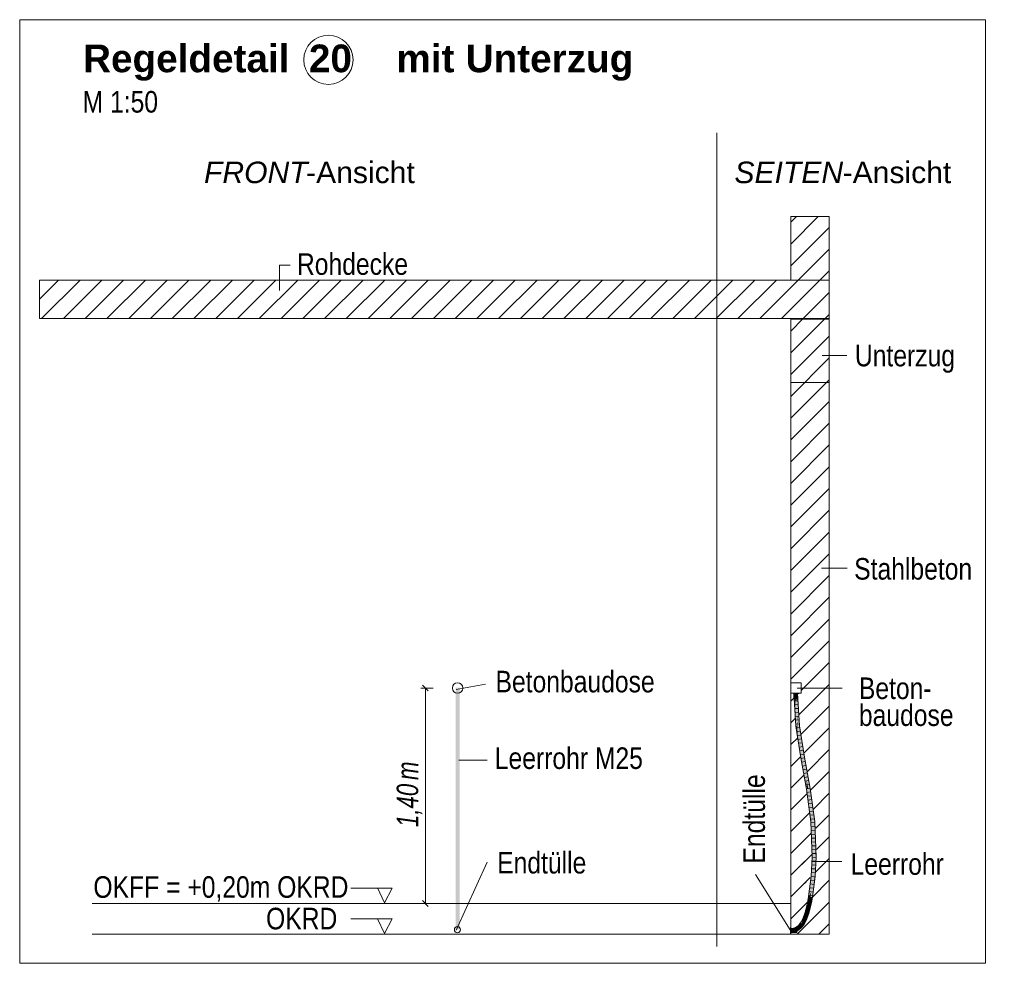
# Model space of a CAD drawing. Extents: x -720 to 300, y 62 to 1162.
# Tile 44 of 143: x 114 to 178, y 649 to 710. Entities that reach past the tile are written whole.
import ezdxf
from ezdxf.lldxf.tags import DXFTag

# ---------------------------------------------------------------- set-up
doc = ezdxf.new("R2010")
doc.units = 0
doc.layers.get('0').update_dxf_attribs({"lineweight": 13})
for name, color, linetype, lineweight, true_color in [('E_Aussparung Bemaßung-A06G942T8I', 5, 'Continuous', 9, 0x0000ff), ('E_Betonbaudose', 1, 'Continuous', 13, 0xff0000), ('E_Detail_Beschriftung', 7, 'Continuous', 13, 0x009900), ('E_Detail_Wandschraffur', 7, 'Continuous', 5, 0xc0c0c0), ('E_Leerrohr 25-A06G942U8I', 7, 'Continuous', 9, 0xff8000), ('E_Leerrohr 25-Shading', 7, 'Continuous', 9, 0xff8000), ('E_Leerrohr Beschriftung', 1, 'Continuous', 9, 0xff0000)]:
    doc.layers.add(name, color=color, linetype=linetype, lineweight=lineweight, true_color=true_color)
doc.layers.add('E_Detail_Linie_Text_Bem', color=7, linetype='Continuous', lineweight=13)
doc.styles.get("Standard").update_dxf_attribs({"font": 'ARIALN.TTF'})
tags = doc.linetypes.add('fein_strichliert', pattern=[4, 1, -2, 1]).pattern_tags.tags
tags[8:9] = [DXFTag(74, 4), DXFTag(75, 0), DXFTag(340, '0'), DXFTag(46, 0.0), DXFTag(50, 0.0), DXFTag(44, 0.0), DXFTag(45, 0.0)]
tags[6:7] = [DXFTag(74, 4), DXFTag(75, 0), DXFTag(340, '0'), DXFTag(46, 0.0), DXFTag(50, 0.0), DXFTag(44, 0.0), DXFTag(45, 0.0)]
tags[4:5] = [DXFTag(74, 4), DXFTag(75, 0), DXFTag(340, '0'), DXFTag(46, 0.0), DXFTag(50, 0.0), DXFTag(44, 0.0), DXFTag(45, 0.0)]
tags = doc.linetypes.add('fein_strichliert-A06G942X8I', pattern=[4, 1, -2, 1]).pattern_tags.tags
tags[8:9] = [DXFTag(74, 4), DXFTag(75, 0), DXFTag(340, '0'), DXFTag(46, 0.0), DXFTag(50, 0.0), DXFTag(44, 0.0), DXFTag(45, 0.0)]
tags[6:7] = [DXFTag(74, 4), DXFTag(75, 0), DXFTag(340, '0'), DXFTag(46, 0.0), DXFTag(50, 0.0), DXFTag(44, 0.0), DXFTag(45, 0.0)]
tags[4:5] = [DXFTag(74, 4), DXFTag(75, 0), DXFTag(340, '0'), DXFTag(46, 0.0), DXFTag(50, 0.0), DXFTag(44, 0.0), DXFTag(45, 0.0)]
tags = doc.linetypes.add('STRICHPUNKT2-A06G942V8I', pattern=[12.7, 6.35, -3.175, 0, -3.175]).pattern_tags.tags
tags[10:11] = [DXFTag(74, 4), DXFTag(75, 0), DXFTag(340, '0'), DXFTag(46, 0.0), DXFTag(50, 0.0), DXFTag(44, 0.0), DXFTag(45, 0.0)]
tags[8:9] = [DXFTag(74, 4), DXFTag(75, 0), DXFTag(340, '0'), DXFTag(46, 0.0), DXFTag(50, 0.0), DXFTag(44, 0.0), DXFTag(45, 0.0)]
tags[6:7] = [DXFTag(74, 4), DXFTag(75, 0), DXFTag(340, '0'), DXFTag(46, 0.0), DXFTag(50, 0.0), DXFTag(44, 0.0), DXFTag(45, 0.0)]
tags[4:5] = [DXFTag(74, 4), DXFTag(75, 0), DXFTag(340, '0'), DXFTag(46, 0.0), DXFTag(50, 0.0), DXFTag(44, 0.0), DXFTag(45, 0.0)]

# ---------------------------------------------------------------- blocks, each defined once
blk = doc.blocks.new('Shading-A06G93Y98I', base_point=(164.311, 821.664))
at = {"layer": 'E_Leerrohr 25-Shading', "color": 31, "true_color": 0xecb67f}
for points in [[(164.08, 666.618), (164.08, 666.612), (164.191, 666.618), (164.191, 666.612)], [(164.145, 666.218), (164.27, 666.218), (164.145, 666.612), (164.27, 666.612)], [(164.191, 666.612), (164.27, 666.612), (164.191, 666.618), (164.27, 666.618)], [(164.283, 666.618), (164.27, 666.618), (164.283, 666.612), (164.27, 666.612)], [(164.27, 666.612), (164.27, 666.218), (164.283, 666.612), (164.283, 666.218)], [(164.315, 666.618), (164.283, 666.618), (164.315, 666.612), (164.283, 666.612)], [(164.283, 666.218), (164.395, 666.218), (164.283, 666.612), (164.395, 666.612)], [(164.315, 666.618), (164.315, 666.612), (164.382, 666.618), (164.381, 666.612)], [(164.381, 666.612), (164.46, 666.612), (164.382, 666.618), (164.46, 666.618)], [(163.948, 651.272), (163.948, 651.383), (163.942, 651.272), (163.942, 651.383)], [(163.942, 651.239), (163.948, 651.239), (163.942, 651.272), (163.948, 651.272)], [(163.942, 651.193), (163.948, 651.193), (163.942, 651.239), (163.948, 651.239)], [(163.948, 651.161), (163.948, 651.193), (163.942, 651.161), (163.942, 651.193)], [(163.942, 651.083), (163.948, 651.082), (163.942, 651.161), (163.948, 651.161)], [(163.942, 651.003), (163.948, 651.003), (163.942, 651.083), (163.948, 651.082)], [(163.948, 651.193), (164.106, 651.318), (163.948, 651.318)], [(163.948, 651.193), (164.17, 651.202), (164.106, 651.318), (164.218, 651.206)], [(164.051, 651.195), (164.151, 651.2), (163.948, 651.193), (164.17, 651.202)], [(163.948, 651.193), (164.296, 651.193), (164.29, 651.199)], [(164.128, 651.099), (164.157, 651.176), (164.084, 651.086), (163.948, 651.193)], [(163.948, 651.193), (164.157, 651.176), (164.051, 651.189)], [(163.948, 651.193), (163.948, 651.068), (164.084, 651.086), (164.064, 651.08)], [(163.948, 651.193), (164.282, 651.18), (164.296, 651.193)], [(163.948, 651.068), (164.106, 651.068), (164.088, 651.082)], [(164.226, 651.198), (164.22, 651.204), (164.051, 651.195)], [(164.207, 651.17), (164.22, 651.182), (164.051, 651.189)], [(164.064, 651.08), (164.088, 651.082), (164.084, 651.086)], [(164.122, 651.085), (164.128, 651.099), (164.088, 651.082), (164.084, 651.086)], [(164.088, 651.082), (164.106, 651.068), (164.122, 651.085)], [(164.106, 651.318), (164.218, 651.206), (164.145, 651.318), (164.189, 651.275)], [(164.106, 651.068), (164.171, 651.068), (164.14, 651.103), (164.233, 651.131)], [(164.128, 651.099), (164.122, 651.085), (164.14, 651.103)], [(164.204, 651.167), (164.157, 651.176), (164.14, 651.103), (164.128, 651.099)], [(164.204, 651.167), (164.14, 651.103), (164.209, 651.132), (164.172, 651.112)], [(164.189, 651.275), (164.171, 651.318), (164.145, 651.318)], [(164.151, 651.2), (164.22, 651.204), (164.17, 651.202)], [(164.204, 651.167), (164.207, 651.17), (164.157, 651.176)], [(164.17, 651.202), (164.22, 651.204), (164.218, 651.206)], [(164.277, 651.212), (164.342, 651.318), (164.171, 651.318)], [(164.171, 651.318), (164.189, 651.275), (164.277, 651.212), (164.254, 651.209)], [(164.342, 651.068), (164.278, 651.145), (164.171, 651.068), (164.233, 651.131)], [(164.172, 651.112), (164.197, 651.12), (164.209, 651.132)], [(164.189, 651.275), (164.218, 651.206), (164.254, 651.209), (164.251, 651.209)], [(164.209, 651.132), (164.197, 651.12), (164.258, 651.156), (164.233, 651.131)], [(164.258, 651.156), (164.282, 651.18), (164.204, 651.167), (164.22, 651.182)], [(164.204, 651.167), (164.209, 651.132), (164.237, 651.16)], [(164.237, 651.16), (164.209, 651.132), (164.255, 651.157)], [(164.209, 651.132), (164.258, 651.156), (164.255, 651.157)], [(164.29, 651.199), (164.278, 651.211), (164.226, 651.198), (164.218, 651.206)], [(164.278, 651.145), (164.271, 651.154), (164.233, 651.131), (164.258, 651.156)], [(164.251, 651.209), (164.278, 651.211), (164.277, 651.212)], [(164.342, 651.147), (164.296, 651.193), (164.342, 651.139), (164.258, 651.156)], [(164.29, 651.148), (164.271, 651.154), (164.278, 651.145)], [(164.342, 651.139), (164.271, 651.154), (164.342, 651.134)], [(164.277, 651.212), (164.291, 651.214), (164.342, 651.318), (164.325, 651.248)], [(164.317, 651.215), (164.317, 651.217), (164.278, 651.211), (164.277, 651.212)], [(164.278, 651.211), (164.296, 651.193), (164.317, 651.215)], [(164.342, 651.122), (164.325, 651.139), (164.278, 651.145), (164.29, 651.148)], [(164.342, 651.122), (164.278, 651.145), (164.342, 651.068)], [(164.291, 651.214), (164.317, 651.217), (164.325, 651.248)], [(164.319, 651.217), (164.296, 651.193), (164.342, 651.22), (164.342, 651.193)], [(164.296, 651.193), (164.342, 651.147), (164.342, 651.193)], [(164.319, 651.217), (164.325, 651.248), (164.317, 651.217)], [(164.317, 651.217), (164.317, 651.215), (164.319, 651.217)], [(164.319, 651.217), (164.342, 651.24), (164.325, 651.248), (164.342, 651.265)], [(164.342, 651.24), (164.319, 651.217), (164.342, 651.22)], [(164.342, 651.265), (164.342, 651.318), (164.325, 651.248)], [(164.342, 651.134), (164.325, 651.139), (164.342, 651.122)]]:
    blk.add_solid(points, dxfattribs=at)
at = {"layer": 'E_Leerrohr 25-Shading', "color": 43, "true_color": 0xd7ab7f}
for points in [[(164.145, 666.612), (164.171, 666.209), (164.172, 666.365)], [(164.145, 666.612), (164.172, 666.365), (164.173, 666.612)], [(164.172, 666.365), (164.171, 666.209), (164.234, 665.785), (164.259, 665.383)], [(164.28, 664.464), (164.259, 665.383), (164.171, 666.209)], [(164.173, 666.612), (164.172, 666.365), (164.194, 666.421), (164.234, 665.785)], [(164.194, 666.421), (164.182, 666.612), (164.173, 666.612)], [(164.386, 666.267), (164.359, 666.612), (164.372, 666.401)], [(164.359, 666.612), (164.421, 666.21), (164.378, 666.612)], [(164.421, 666.21), (164.359, 666.612), (164.46, 665.576), (164.386, 666.267)], [(164.397, 665.999), (164.439, 665.61), (164.372, 666.401), (164.386, 666.267)], [(164.421, 666.21), (164.395, 666.612), (164.378, 666.612)], [(164.386, 666.267), (164.439, 665.61), (164.46, 665.576), (164.486, 665.175)], [(164.452, 665.406), (164.397, 665.999), (164.492, 664.487)], [(164.439, 665.61), (164.397, 665.999), (164.447, 665.503), (164.452, 665.406)], [(164.445, 665.549), (164.439, 665.61), (164.447, 665.503)], [(164.479, 665.11), (164.471, 665.308), (164.447, 665.503), (164.445, 665.549)], [(164.452, 665.406), (164.479, 665.11), (164.447, 665.503)], [(164.28, 664.464), (164.314, 664.468), (164.259, 665.383), (164.307, 664.617)], [(164.479, 665.11), (164.452, 665.406), (164.503, 664.488), (164.492, 664.487)], [(164.486, 665.175), (164.471, 665.308), (164.528, 664.491), (164.479, 665.11)], [(164.503, 664.488), (164.528, 664.491), (164.479, 665.11)], [(164.314, 664.468), (164.28, 664.464), (164.395, 663.718)], [(164.314, 664.468), (164.316, 664.468), (164.307, 664.617)], [(164.421, 663.555), (164.314, 664.468), (164.395, 663.718)], [(164.421, 663.555), (164.332, 664.366), (164.314, 664.468), (164.316, 664.468)], [(164.372, 664.108), (164.332, 664.366), (164.46, 663.298), (164.421, 663.555)], [(164.503, 664.488), (164.492, 664.487), (164.807, 662.452)], [(164.843, 662.458), (164.528, 664.491), (164.807, 662.452), (164.503, 664.488)], [(164.486, 663.135), (164.397, 663.946), (164.46, 663.298), (164.372, 664.108)], [(164.597, 662.417), (164.633, 662.423), (164.486, 663.135), (164.397, 663.946)], [(164.997, 660.414), (164.633, 662.423), (164.966, 660.38), (164.597, 662.417)], [(165.033, 661.409), (164.843, 662.458), (164.997, 661.406), (164.807, 662.452)], [(165.213, 660.419), (165.033, 661.409), (165.177, 660.413), (164.997, 661.406)], [(164.997, 660.414), (164.966, 660.38), (165, 660.385)], [(165, 660.385), (164.966, 660.38), (165.034, 659.891)], [(165.002, 660.385), (164.997, 660.414), (165, 660.385)], [(165.034, 659.891), (165.201, 658.855), (165, 660.385), (165.002, 660.385)], [(165.201, 658.855), (165.296, 658.263), (165.002, 660.385)], [(165.213, 660.419), (165.177, 660.413), (165.509, 658.282), (165.472, 658.279)], [(165.26, 658.26), (165.278, 658.262), (165.034, 659.891), (165.201, 658.855)], [(165.278, 658.262), (165.296, 658.263), (165.201, 658.855)], [(165.278, 658.262), (165.26, 658.26), (165.285, 657.632)], [(165.285, 657.632), (165.319, 657.067), (165.278, 658.262), (165.296, 658.263)], [(165.319, 657.067), (165.387, 655.96), (165.296, 658.263)], [(165.554, 657.135), (165.509, 658.282), (165.497, 657.656), (165.472, 658.279)], [(165.319, 657.067), (165.285, 657.632), (165.331, 656.456)], [(165.601, 655.961), (165.497, 657.656), (165.599, 655.961)], [(165.497, 657.656), (165.601, 655.961), (165.497, 657.656), (165.554, 657.135)], [(165.59, 655.961), (165.599, 655.961), (165.544, 656.477), (165.497, 657.656)], [(165.351, 655.96), (165.387, 655.96), (165.331, 656.456), (165.319, 657.067)], [(165.387, 655.96), (165.351, 655.96), (165.293, 654.719), (165.281, 654.72)], [(165.317, 654.717), (165.387, 655.96), (165.293, 654.719)], [(165.53, 654.697), (165.564, 655.961), (165.493, 654.7)], [(165.564, 655.961), (165.53, 654.697), (165.572, 655.961), (165.543, 654.929)], [(165.543, 654.929), (165.598, 655.905), (165.572, 655.961), (165.599, 655.961)], [(165.572, 655.961), (165.59, 655.961), (165.544, 656.476), (165.544, 656.477)], [(165.544, 656.476), (165.564, 655.961), (165.572, 655.961)], [(165.598, 655.905), (165.601, 655.961), (165.599, 655.961)], [(165.182, 653.765), (165.148, 653.388), (165.317, 654.717)], [(165.237, 654.375), (165.182, 653.765), (165.293, 654.719), (165.317, 654.717)], [(165.293, 654.719), (165.281, 654.72), (165.237, 654.375)], [(165.451, 654.365), (165.451, 654.364), (165.53, 654.697), (165.432, 653.924)], [(165.451, 654.365), (165.53, 654.697), (165.493, 654.7)], [(165.112, 653.393), (165.129, 653.391), (165.237, 654.375), (165.182, 653.765)], [(165.451, 654.365), (165.323, 653.364), (165.348, 653.361)], [(165.36, 653.359), (165.451, 654.365), (165.348, 653.361)], [(165.451, 654.364), (165.36, 653.359), (165.432, 653.924)], [(165.129, 653.391), (165.112, 653.393), (165.078, 653.133), (165.068, 653.135)], [(165.078, 653.133), (165.101, 653.129), (165.129, 653.391), (165.148, 653.388)], [(165.129, 653.391), (165.148, 653.388), (165.182, 653.765)], [(165.348, 653.361), (165.323, 653.364), (165.31, 653.091), (165.278, 653.096)], [(165.314, 653.09), (165.36, 653.359), (165.31, 653.091), (165.348, 653.361)], [(164.894, 652.38), (164.901, 652.378), (165.018, 652.877), (164.968, 652.591)], [(164.968, 652.591), (164.929, 652.369), (165.007, 652.714), (164.999, 652.649)], [(165.018, 652.877), (164.968, 652.591), (165.026, 652.875), (165.007, 652.714)], [(164.999, 652.649), (165.053, 652.869), (165.026, 652.875)], [(165.035, 652.967), (165.018, 652.877), (165.026, 652.875)], [(165.03, 652.918), (165.026, 652.875), (165.051, 652.885), (165.048, 652.871)], [(165.038, 652.952), (165.035, 652.967), (165.03, 652.918)], [(165.03, 652.918), (165.051, 652.885), (165.038, 652.952)], [(165.035, 652.967), (165.038, 652.952), (165.068, 653.135), (165.078, 653.133)], [(165.078, 653.133), (165.038, 652.952), (165.101, 653.129), (165.051, 652.885)], [(165.048, 652.871), (165.053, 652.869), (165.051, 652.885)], [(165.051, 652.885), (165.053, 652.869), (165.101, 653.129), (165.104, 653.128)], [(165.261, 652.821), (165.226, 652.83), (165.133, 652.306), (165.098, 652.317)], [(165.261, 652.821), (165.278, 653.096), (165.226, 652.83)], [(165.261, 652.821), (165.292, 652.98), (165.278, 653.096), (165.31, 653.091)], [(165.292, 652.98), (165.314, 653.09), (165.31, 653.091)], [(164.729, 651.939), (164.753, 651.929), (164.865, 652.303), (164.788, 652.017)], [(164.788, 652.017), (164.763, 651.925), (164.929, 652.369)], [(164.865, 652.303), (164.788, 652.017), (164.901, 652.378), (164.929, 652.369)], [(164.901, 652.378), (164.894, 652.38), (164.865, 652.303)], [(164.901, 652.378), (164.929, 652.369), (164.968, 652.591)], [(165.035, 652.045), (165.133, 652.306), (164.999, 652.052), (165.098, 652.317)], [(164.283, 651.36), (164.358, 651.449), (164.265, 651.392)], [(164.358, 651.449), (164.283, 651.36), (164.365, 651.439), (164.307, 651.375)], [(164.307, 651.375), (164.332, 651.39), (164.365, 651.439), (164.37, 651.432)], [(164.37, 651.432), (164.332, 651.39), (164.378, 651.422), (164.372, 651.415)], [(164.395, 651.48), (164.358, 651.449), (164.365, 651.439)], [(164.37, 651.432), (164.421, 651.501), (164.365, 651.439), (164.395, 651.48)], [(164.37, 651.432), (164.378, 651.422), (164.421, 651.501), (164.386, 651.433)], [(164.372, 651.415), (164.38, 651.419), (164.378, 651.422)], [(164.378, 651.422), (164.38, 651.419), (164.386, 651.433)], [(164.453, 651.51), (164.38, 651.419), (164.397, 651.434)], [(164.453, 651.51), (164.44, 651.507), (164.38, 651.419), (164.386, 651.433)], [(164.44, 651.507), (164.421, 651.501), (164.386, 651.433)], [(164.397, 651.434), (164.468, 651.493), (164.453, 651.51)], [(164.443, 651.52), (164.421, 651.501), (164.447, 651.516), (164.44, 651.507)], [(164.44, 651.507), (164.453, 651.51), (164.447, 651.516)], [(164.46, 651.538), (164.443, 651.52), (164.447, 651.516)], [(164.453, 651.51), (164.486, 651.565), (164.447, 651.516), (164.46, 651.538)], [(164.457, 651.517), (164.453, 651.51), (164.473, 651.514), (164.461, 651.502)], [(164.479, 651.537), (164.486, 651.565), (164.457, 651.517)], [(164.457, 651.517), (164.473, 651.514), (164.479, 651.537)], [(164.461, 651.502), (164.468, 651.493), (164.473, 651.514)], [(164.473, 651.514), (164.468, 651.493), (164.546, 651.584), (164.55, 651.581)], [(164.537, 651.591), (164.479, 651.537), (164.546, 651.584), (164.473, 651.514)], [(164.486, 651.565), (164.479, 651.537), (164.521, 651.603), (164.537, 651.591)], [(164.521, 651.603), (164.537, 651.591), (164.646, 651.753), (164.659, 651.745)], [(164.659, 651.745), (164.537, 651.591), (164.664, 651.742), (164.546, 651.584)], [(164.546, 651.584), (164.55, 651.581), (164.664, 651.742), (164.664, 651.741)], [(164.69, 651.469), (164.688, 651.471), (164.599, 651.356), (164.59, 651.365)], [(164.599, 651.356), (164.695, 651.465), (164.69, 651.469)], [(164.599, 651.356), (164.615, 651.339), (164.695, 651.465), (164.642, 651.368)], [(164.753, 651.929), (164.729, 651.939), (164.646, 651.753), (164.633, 651.761)], [(164.642, 651.368), (164.717, 651.448), (164.695, 651.465)], [(164.646, 651.753), (164.659, 651.745), (164.753, 651.929), (164.763, 651.925)], [(164.715, 651.508), (164.688, 651.471), (164.69, 651.469)], [(164.695, 651.465), (164.717, 651.448), (164.715, 651.508)], [(164.717, 651.448), (164.846, 651.629), (164.715, 651.508), (164.815, 651.649)], [(164.753, 651.929), (164.763, 651.925), (164.788, 652.017)], [(164.846, 651.629), (164.926, 651.856), (164.815, 651.649)], [(164.846, 651.629), (164.901, 651.733), (164.926, 651.856), (164.951, 651.846)], [(164.901, 651.733), (164.959, 651.842), (164.951, 651.846)], [(164.926, 651.856), (164.951, 651.846), (164.999, 652.052), (165.013, 652.049)], [(164.951, 651.846), (164.959, 651.842), (165.013, 652.049), (165.035, 652.045)], [(164.04, 651.287), (164.036, 651.323), (163.948, 651.282), (163.948, 651.318)], [(164.065, 651.075), (164.06, 651.111), (163.948, 651.068), (163.948, 651.105)], [(164.04, 651.287), (164.106, 651.336), (164.036, 651.323)], [(164.04, 651.287), (164.127, 651.302), (164.106, 651.336), (164.12, 651.332)], [(164.065, 651.075), (164.168, 651.13), (164.06, 651.111)], [(164.168, 651.13), (164.065, 651.075), (164.17, 651.121), (164.106, 651.082)], [(164.12, 651.332), (164.118, 651.338), (164.106, 651.336)], [(164.106, 651.082), (164.171, 651.094), (164.17, 651.121), (164.176, 651.097)], [(164.145, 651.346), (164.118, 651.338), (164.149, 651.328), (164.12, 651.332)], [(164.12, 651.332), (164.127, 651.302), (164.149, 651.328)], [(164.149, 651.328), (164.127, 651.302), (164.194, 651.323)], [(164.171, 651.354), (164.145, 651.346), (164.162, 651.344)], [(164.145, 651.346), (164.149, 651.328), (164.162, 651.344)], [(164.208, 651.327), (164.189, 651.341), (164.149, 651.328), (164.162, 651.344)], [(164.208, 651.327), (164.149, 651.328), (164.194, 651.323)], [(164.189, 651.341), (164.171, 651.354), (164.162, 651.344)], [(164.194, 651.138), (164.168, 651.13), (164.17, 651.121)], [(164.17, 651.121), (164.173, 651.106), (164.194, 651.138), (164.234, 651.15)], [(164.199, 651.35), (164.195, 651.361), (164.171, 651.354)], [(164.199, 651.35), (164.171, 651.354), (164.203, 651.339), (164.189, 651.341)], [(164.171, 651.094), (164.176, 651.095), (164.176, 651.097)], [(164.173, 651.106), (164.176, 651.097), (164.234, 651.15), (164.259, 651.158)], [(164.176, 651.095), (164.282, 651.127), (164.259, 651.158), (164.269, 651.161)], [(164.176, 651.095), (164.259, 651.158), (164.176, 651.097)], [(164.189, 651.341), (164.208, 651.327), (164.203, 651.339)], [(164.259, 651.349), (164.283, 651.36), (164.195, 651.361), (164.265, 651.392)], [(164.259, 651.349), (164.195, 651.361), (164.199, 651.35)], [(164.199, 651.35), (164.203, 651.339), (164.259, 651.349), (164.234, 651.338)], [(164.203, 651.339), (164.208, 651.327), (164.234, 651.338)], [(164.269, 651.161), (164.282, 651.127), (164.307, 651.178), (164.323, 651.178)], [(164.323, 651.178), (164.282, 651.127), (164.381, 651.177), (164.384, 651.172)], [(164.323, 651.178), (164.332, 651.189), (164.307, 651.178)], [(164.332, 651.189), (164.323, 651.178), (164.375, 651.189), (164.381, 651.177)], [(164.375, 651.189), (164.366, 651.204), (164.332, 651.189)], [(164.372, 651.208), (164.366, 651.204), (164.46, 651.219), (164.421, 651.195)], [(164.421, 651.195), (164.366, 651.204), (164.375, 651.189)], [(164.397, 651.223), (164.372, 651.208), (164.486, 651.235), (164.46, 651.219)], [(164.375, 651.189), (164.381, 651.177), (164.421, 651.195), (164.395, 651.179)], [(164.381, 651.177), (164.384, 651.172), (164.395, 651.179)], [(164.486, 651.235), (164.504, 651.246), (164.397, 651.223), (164.483, 651.276)], [(164.599, 651.356), (164.59, 651.365), (164.498, 651.255), (164.483, 651.276)], [(164.504, 651.246), (164.615, 651.339), (164.498, 651.255), (164.599, 651.356)]]:
    blk.add_solid(points, dxfattribs=at)
at = {"layer": 'E_Leerrohr 25-Shading', "color": 31, "true_color": 0xfabd7f}
for points in [[(164.202, 666.612), (164.182, 666.612), (164.194, 666.421)], [(164.194, 666.421), (164.234, 665.785), (164.202, 666.612), (164.237, 665.859)], [(164.27, 666.612), (164.202, 666.612), (164.237, 665.859)], [(164.27, 666.612), (164.237, 665.859), (164.283, 665.925), (164.259, 665.383)], [(164.283, 665.925), (164.296, 666.21), (164.27, 666.612)], [(164.288, 666.612), (164.27, 666.612), (164.296, 666.21)], [(164.307, 664.617), (164.296, 666.21), (164.283, 665.925)], [(164.296, 666.21), (164.313, 666.612), (164.288, 666.612)], [(164.313, 666.612), (164.296, 666.21), (164.397, 665.999), (164.375, 665.51)], [(164.307, 664.617), (164.316, 664.468), (164.296, 666.21), (164.327, 664.469)], [(164.335, 665.575), (164.296, 666.21), (164.356, 664.472), (164.327, 664.469)], [(164.375, 665.51), (164.296, 666.21), (164.361, 665.173)], [(164.313, 666.612), (164.397, 665.999), (164.359, 666.612)], [(164.234, 665.785), (164.259, 665.383), (164.237, 665.859)], [(164.259, 665.383), (164.307, 664.617), (164.283, 665.925)], [(164.361, 665.173), (164.335, 665.575), (164.373, 664.474), (164.356, 664.472)], [(164.404, 664.478), (164.492, 664.487), (164.361, 665.173), (164.375, 665.51)], [(164.375, 665.51), (164.492, 664.487), (164.397, 665.999)], [(164.404, 664.478), (164.361, 665.173), (164.367, 664.82)], [(164.327, 664.469), (164.316, 664.468), (164.332, 664.366)], [(164.327, 664.469), (164.332, 664.366), (164.356, 664.472), (164.368, 664.185)], [(164.368, 664.185), (164.332, 664.366), (164.372, 664.108)], [(164.368, 664.185), (164.392, 664.07), (164.356, 664.472), (164.373, 664.474)], [(164.404, 664.478), (164.367, 664.82), (164.378, 664.475), (164.373, 664.517)], [(164.373, 664.517), (164.373, 664.474), (164.378, 664.475)], [(164.373, 664.474), (164.392, 664.07), (164.378, 664.475), (164.72, 662.437)], [(164.72, 662.437), (164.404, 664.478), (164.378, 664.475)], [(164.492, 664.487), (164.404, 664.478), (164.807, 662.452), (164.72, 662.437)], [(164.397, 663.946), (164.392, 664.07), (164.372, 664.108), (164.368, 664.185)], [(164.633, 662.423), (164.72, 662.437), (164.397, 663.946), (164.392, 664.07)], [(164.982, 660.994), (164.72, 662.437), (164.997, 660.414), (164.633, 662.423)], [(164.997, 661.406), (164.807, 662.452), (164.982, 660.994), (164.72, 662.437)], [(165.177, 660.413), (164.997, 661.406), (165.09, 660.399), (164.982, 660.994)], [(165.09, 660.399), (164.982, 660.994), (165.002, 660.385), (164.997, 660.414)], [(165.09, 660.399), (165.002, 660.385), (165.384, 658.271), (165.296, 658.263)], [(165.472, 658.279), (165.177, 660.413), (165.429, 658.275), (165.09, 660.399)], [(165.09, 660.399), (165.384, 658.271), (165.429, 658.275)], [(165.384, 658.271), (165.296, 658.263), (165.476, 655.961), (165.387, 655.96)], [(165.472, 658.279), (165.384, 658.271), (165.564, 655.961), (165.476, 655.961)], [(165.476, 655.961), (165.387, 655.96), (165.405, 654.708), (165.317, 654.717)], [(165.564, 655.961), (165.476, 655.961), (165.493, 654.7), (165.405, 654.708)], [(165.278, 653.711), (165.405, 654.708), (165.148, 653.388), (165.317, 654.717)], [(165.493, 654.7), (165.405, 654.708), (165.323, 653.364), (165.236, 653.376)], [(165.155, 653.387), (165.148, 653.388), (165.104, 653.129)], [(165.12, 653.125), (165.188, 653.383), (165.104, 653.129), (165.155, 653.387)], [(165.191, 653.112), (165.236, 653.376), (165.12, 653.125), (165.188, 653.383)], [(165.278, 653.711), (165.148, 653.388), (165.188, 653.383)], [(165.236, 653.376), (165.278, 653.711), (165.188, 653.383)], [(165.323, 653.364), (165.236, 653.376), (165.278, 653.096), (165.191, 653.112)], [(165.013, 652.343), (165.14, 652.849), (164.999, 652.649), (165.053, 652.869)], [(165.226, 652.83), (165.14, 652.849), (165.098, 652.317), (165.013, 652.343)], [(165.14, 652.849), (165.054, 652.87), (165.053, 652.869)], [(165.12, 653.125), (165.104, 653.128), (165.054, 652.87)], [(165.14, 652.849), (165.191, 653.112), (165.054, 652.87), (165.12, 653.125)], [(165.12, 653.125), (165.104, 653.129), (165.104, 653.128)], [(165.278, 653.096), (165.191, 653.112), (165.226, 652.83), (165.14, 652.849)], [(164.844, 651.891), (164.929, 652.369), (164.763, 651.925)], [(164.844, 651.891), (164.984, 652.263), (164.929, 652.369), (164.988, 652.351)], [(165.098, 652.317), (165.013, 652.343), (164.926, 651.856), (164.844, 651.891)], [(164.999, 652.649), (164.929, 652.369), (164.988, 652.351)], [(164.984, 652.263), (165.013, 652.343), (164.988, 652.351)], [(165.013, 652.343), (164.999, 652.649), (164.988, 652.351)], [(164.372, 651.415), (164.332, 651.39), (164.367, 651.399)], [(164.38, 651.419), (164.372, 651.415), (164.39, 651.405), (164.367, 651.399)], [(164.396, 651.429), (164.397, 651.434), (164.38, 651.419)], [(164.39, 651.405), (164.396, 651.429), (164.38, 651.419)], [(164.431, 651.348), (164.397, 651.434), (164.39, 651.405)], [(164.431, 651.348), (164.529, 651.429), (164.397, 651.434), (164.468, 651.493)], [(164.59, 651.365), (164.529, 651.429), (164.483, 651.276), (164.431, 651.348)], [(164.529, 651.429), (164.469, 651.494), (164.468, 651.493)], [(164.564, 651.569), (164.55, 651.581), (164.469, 651.494)], [(164.529, 651.429), (164.619, 651.526), (164.469, 651.494), (164.564, 651.569)], [(164.688, 651.471), (164.619, 651.526), (164.59, 651.365), (164.529, 651.429)], [(164.564, 651.569), (164.736, 651.698), (164.55, 651.581), (164.692, 651.724)], [(164.619, 651.526), (164.74, 651.695), (164.564, 651.569), (164.736, 651.698)], [(164.815, 651.649), (164.74, 651.695), (164.688, 651.471), (164.619, 651.526)], [(164.744, 651.704), (164.844, 651.891), (164.664, 651.741), (164.763, 651.925)], [(164.744, 651.704), (164.664, 651.741), (164.736, 651.698)], [(164.74, 651.695), (164.744, 651.704), (164.736, 651.698)], [(164.926, 651.856), (164.844, 651.891), (164.815, 651.649), (164.74, 651.695)], [(164.05, 651.199), (164.04, 651.287), (163.948, 651.193), (163.948, 651.282)], [(164.06, 651.111), (164.05, 651.199), (163.948, 651.105), (163.948, 651.193)], [(164.13, 651.29), (164.127, 651.302), (164.04, 651.287)], [(164.05, 651.199), (164.147, 651.216), (164.04, 651.287), (164.13, 651.29)], [(164.168, 651.13), (164.147, 651.216), (164.06, 651.111), (164.05, 651.199)], [(164.194, 651.323), (164.127, 651.302), (164.198, 651.313)], [(164.127, 651.302), (164.13, 651.29), (164.198, 651.313), (164.208, 651.29)], [(164.13, 651.29), (164.147, 651.216), (164.217, 651.272), (164.231, 651.242)], [(164.208, 651.29), (164.13, 651.29), (164.217, 651.272), (164.13, 651.29)], [(164.147, 651.216), (164.168, 651.13), (164.231, 651.242), (164.222, 651.217)], [(164.222, 651.217), (164.168, 651.13), (164.194, 651.138)], [(164.194, 651.323), (164.198, 651.313), (164.208, 651.327), (164.212, 651.315)], [(164.239, 651.244), (164.222, 651.217), (164.259, 651.158), (164.194, 651.138)], [(164.198, 651.313), (164.231, 651.242), (164.212, 651.315), (164.239, 651.244)], [(164.235, 651.335), (164.234, 651.338), (164.208, 651.327)], [(164.231, 651.318), (164.243, 651.319), (164.208, 651.327), (164.235, 651.335)], [(164.231, 651.318), (164.208, 651.327), (164.212, 651.315)], [(164.27, 651.258), (164.246, 651.312), (164.212, 651.315), (164.231, 651.318)], [(164.27, 651.258), (164.212, 651.315), (164.239, 651.244)], [(164.222, 651.217), (164.239, 651.244), (164.231, 651.242)], [(164.246, 651.312), (164.243, 651.319), (164.231, 651.318)], [(164.262, 651.342), (164.259, 651.349), (164.235, 651.335), (164.234, 651.338)], [(164.283, 651.297), (164.262, 651.342), (164.246, 651.312), (164.235, 651.335)], [(164.296, 651.269), (164.239, 651.244), (164.265, 651.174)], [(164.239, 651.244), (164.259, 651.158), (164.265, 651.174)], [(164.283, 651.297), (164.246, 651.312), (164.27, 651.258)], [(164.288, 651.349), (164.283, 651.36), (164.262, 651.342), (164.259, 651.349)], [(164.259, 651.158), (164.269, 651.161), (164.265, 651.174)], [(164.296, 651.336), (164.288, 651.349), (164.283, 651.297), (164.262, 651.342)], [(164.269, 651.161), (164.296, 651.269), (164.265, 651.174)], [(164.296, 651.269), (164.269, 651.161), (164.332, 651.189)], [(164.27, 651.258), (164.296, 651.269), (164.283, 651.297)], [(164.288, 651.349), (164.3, 651.352), (164.283, 651.36), (164.305, 651.369)], [(164.283, 651.297), (164.296, 651.269), (164.296, 651.336), (164.309, 651.311)], [(164.296, 651.336), (164.3, 651.352), (164.288, 651.349)], [(164.309, 651.311), (164.332, 651.39), (164.296, 651.336), (164.307, 651.375)], [(164.296, 651.269), (164.325, 651.282), (164.309, 651.311)], [(164.296, 651.269), (164.332, 651.189), (164.325, 651.282), (164.366, 651.204)], [(164.325, 651.282), (164.332, 651.39), (164.309, 651.311)], [(164.367, 651.399), (164.332, 651.39), (164.335, 651.289), (164.325, 651.282)], [(164.366, 651.204), (164.397, 651.223), (164.325, 651.282), (164.361, 651.304)], [(164.39, 651.405), (164.367, 651.399), (164.361, 651.304), (164.335, 651.289)], [(164.361, 651.304), (164.431, 651.348), (164.39, 651.405)], [(164.397, 651.223), (164.483, 651.276), (164.361, 651.304), (164.431, 651.348)]]:
    blk.add_solid(points, dxfattribs=at)
blk = doc.blocks.new('Referenz-A06G94308I')
at = {"layer": 'E_Aussparung Bemaßung-A06G942T8I', "linetype": 'Continuous', "ltscale": 0.13}
for p, q in [((139.904, 666.949), (140.704, 666.949)), ((140.395, 666.758), (140.014, 667.14)), ((140.204, 666.949), (140.204, 652.949)), ((140.504, 652.949), (139.704, 652.949)), ((140.395, 652.758), (140.014, 653.14))]:
    blk.add_line(p, q, dxfattribs=at)
at = {"layer": 'E_Betonbaudose', "linetype": 'Continuous', "ltscale": 0.13}
for p, q in [((163.956, 666.609), (163.956, 667.289)), ((163.956, 667.289), (164.636, 667.289)), ((164.636, 667.289), (164.636, 666.609)), ((164.636, 666.609), (163.956, 666.609))]:
    blk.add_line(p, q, dxfattribs=at)
for centre, radius in [((142.3, 666.949), 0.34), ((142.29, 651.24), 0.2)]:
    blk.add_circle(centre, radius, dxfattribs=at)
at = {"layer": 'E_Detail_Linie_Text_Bem', "linetype": 'fein_strichliert-A06G942X8I', "ltscale": 0.65}
for p, q in [((176.608, 710.376), (113.839, 710.376)), ((113.839, 710.376), (113.839, 649.06)), ((176.608, 649.06), (176.608, 710.376)), ((159.146, 650.141), (159.146, 703.02)), ((113.839, 649.06), (173.582, 649.06)), ((173.582, 649.06), (176.608, 649.06))]:
    blk.add_line(p, q, dxfattribs=at)
at = {"layer": 'E_Detail_Linie_Text_Bem', "linetype": 'Continuous', "ltscale": 0.13}
for p, q in [((163.956, 697.583), (166.456, 697.583)), ((163.956, 693.449), (163.956, 697.583)), ((166.456, 697.583), (166.456, 693.449)), ((166.456, 693.449), (115.128, 693.449)), ((115.128, 693.449), (115.128, 690.949)), ((166.456, 693.449), (163.956, 693.449)), ((166.456, 690.949), (166.456, 693.449)), ((115.128, 690.949), (125.521, 690.949)), ((115.128, 690.949), (163.956, 690.949)), ((125.521, 690.949), (166.456, 690.949)), ((163.956, 690.949), (166.456, 690.949)), ((163.956, 679.149), (163.956, 690.949)), ((163.956, 690.927), (166.456, 690.927)), ((163.956, 686.793), (163.956, 690.927)), ((166.456, 690.949), (166.456, 650.949)), ((166.456, 690.927), (166.456, 686.793)), ((166.456, 686.793), (163.956, 686.793)), ((163.956, 678.949), (163.956, 679.149)), ((163.956, 650.949), (163.956, 678.949)), ((118.558, 652.949), (163.919, 652.949)), ((118.558, 650.949), (165.206, 650.949)), ((166.456, 650.949), (163.956, 650.949))]:
    blk.add_line(p, q, dxfattribs=at)
at = {"layer": 'E_Detail_Linie_Text_Bem', "color": 0, "linetype": 'Continuous', "ltscale": 0.13}
for p, q in [((130.73, 692.769), (130.73, 694.417)), ((130.73, 694.417), (131.416, 694.417)), ((167.595, 688.56), (166, 688.56)), ((167.623, 674.726), (165.953, 674.726)), ((144.12, 667.204), (142.209, 666.856)), ((164.361, 666.949), (167.299, 666.949)), ((144.223, 662.269), (142.373, 662.269)), ((142.21, 651.219), (144.223, 655.624)), ((165.327, 655.671), (167.26, 655.671)), ((164.012, 651.071), (161.669, 654.823)), ((138.052, 653.949), (135.368, 653.949)), ((137.085, 653.953), (137.543, 652.999)), ((137.543, 652.999), (138.052, 653.949)), ((138.052, 651.949), (135.368, 651.949)), ((137.085, 651.953), (137.543, 650.999)), ((137.543, 650.999), (138.052, 651.949))]:
    blk.add_line(p, q, dxfattribs=at)
at = {"layer": 'E_Detail_Linie_Text_Bem', "linetype": 'Continuous', "ltscale": 0.13}
blk.add_solid([(142.425, 666.979), (142.425, 651.243), (142.175, 666.977), (142.175, 651.243)], dxfattribs=at)
at = {"layer": 'E_Detail_Wandschraffur', "linetype": 'fein_strichliert', "ltscale": 0.13}
for p, q in [((163.956, 695.798), (165.741, 697.583)), ((164.435, 693.449), (166.456, 695.469)), ((115.128, 692.225), (116.352, 693.449)), ((116.68, 690.949), (119.18, 693.449)), ((119.509, 690.949), (122.009, 693.449)), ((122.337, 690.949), (124.837, 693.449)), ((125.166, 690.949), (127.666, 693.449)), ((127.994, 690.949), (130.494, 693.449)), ((130.823, 690.949), (133.323, 693.449)), ((133.651, 690.949), (136.151, 693.449)), ((136.479, 690.949), (138.979, 693.449)), ((139.308, 690.949), (141.808, 693.449)), ((142.136, 690.949), (144.636, 693.449)), ((144.965, 690.949), (147.465, 693.449)), ((147.793, 690.949), (150.293, 693.449)), ((150.622, 690.949), (153.122, 693.449)), ((153.45, 690.949), (155.95, 693.449)), ((156.278, 690.949), (158.778, 693.449)), ((159.107, 690.949), (161.607, 693.449)), ((161.935, 690.949), (164.435, 693.449)), ((164.764, 690.949), (166.456, 692.641)), ((163.956, 690.141), (164.764, 690.949)), ((163.956, 687.312), (166.456, 689.812)), ((163.956, 684.484), (166.456, 686.984)), ((163.956, 681.656), (166.456, 684.156)), ((163.956, 678.827), (166.456, 681.327)), ((163.956, 675.999), (166.456, 678.499)), ((163.956, 673.17), (166.456, 675.67)), ((163.956, 670.342), (166.456, 672.842)), ((163.956, 667.513), (166.456, 670.013)), ((164.5, 665.229), (166.456, 667.185)), ((163.956, 664.685), (164.228, 664.958)), ((164.831, 662.732), (166.456, 664.357)), ((163.956, 661.857), (164.563, 662.464)), ((165.252, 660.325), (166.456, 661.528)), ((163.956, 659.028), (165.004, 660.077)), ((165.587, 657.831), (166.456, 658.7)), ((163.956, 656.2), (165.3, 657.544)), ((165.584, 655), (166.456, 655.871)), ((163.956, 653.371), (165.222, 654.638)), ((164.838, 654.254), (165.092, 654.508)), ((164.362, 650.949), (166.456, 653.043))]:
    blk.add_line(p, q, dxfattribs=at)
at = {"layer": 'E_Detail_Wandschraffur', "linetype": 'ByBlock', "ltscale": 0.13}
for p, q in [((163.956, 697.212), (164.327, 697.583)), ((163.956, 694.383), (166.456, 696.883)), ((165.849, 693.449), (166.456, 694.055)), ((115.266, 690.949), (117.766, 693.449)), ((118.095, 690.949), (120.595, 693.449)), ((120.923, 690.949), (123.423, 693.449)), ((123.752, 690.949), (126.252, 693.449)), ((126.58, 690.949), (129.08, 693.449)), ((129.408, 690.949), (131.908, 693.449)), ((132.237, 690.949), (134.737, 693.449)), ((135.065, 690.949), (137.565, 693.449)), ((137.894, 690.949), (140.394, 693.449)), ((140.722, 690.949), (143.222, 693.449)), ((143.55, 690.949), (146.05, 693.449)), ((146.379, 690.949), (148.879, 693.449)), ((149.207, 690.949), (151.707, 693.449)), ((152.036, 690.949), (154.536, 693.449)), ((154.864, 690.949), (157.364, 693.449)), ((157.693, 690.949), (160.193, 693.449)), ((160.521, 690.949), (163.021, 693.449)), ((163.349, 690.949), (165.849, 693.449)), ((166.178, 690.949), (166.456, 691.227)), ((163.956, 688.727), (166.178, 690.949)), ((163.956, 685.898), (166.456, 688.398)), ((163.956, 683.07), (166.456, 685.57)), ((163.956, 680.241), (166.456, 682.741)), ((163.956, 677.413), (166.456, 679.913)), ((163.956, 674.584), (166.456, 677.084)), ((163.956, 671.756), (166.456, 674.256)), ((163.956, 668.928), (166.456, 671.428)), ((164.636, 666.779), (166.456, 668.599)), ((163.956, 666.099), (164.147, 666.291)), ((164.398, 666.542), (164.457, 666.601)), ((164.633, 663.948), (166.456, 665.771)), ((163.956, 663.271), (164.379, 663.695)), ((165.039, 661.526), (166.456, 662.942)), ((163.956, 660.442), (164.782, 661.269)), ((165.421, 659.079), (166.456, 660.114)), ((163.956, 657.614), (165.176, 658.835)), ((165.625, 656.455), (166.456, 657.285)), ((163.956, 654.785), (165.331, 656.161)), ((164.462, 655.292), (164.872, 655.701)), ((165.364, 653.366), (166.456, 654.457)), ((165.275, 653.277), (165.332, 653.333)), ((163.956, 651.957), (165.006, 653.007)), ((165.776, 650.949), (166.456, 651.629))]:
    blk.add_line(p, q, dxfattribs=at)
at = {"layer": 'E_Leerrohr 25-A06G942U8I', "linetype": 'Continuous', "ltscale": 0.13}
for p, q in [((164.08, 666.618), (164.08, 666.612)), ((164.08, 666.618), (164.192, 666.618)), ((164.08, 666.612), (164.192, 666.612)), ((164.145, 666.612), (164.145, 666.218)), ((164.145, 666.612), (164.219, 666.612)), ((164.145, 666.612), (164.395, 666.612)), ((164.145, 666.612), (164.28, 664.464)), ((164.145, 666.218), (164.219, 666.218)), ((164.168, 666.361), (164.403, 666.364)), ((164.192, 666.618), (164.349, 666.618)), ((164.192, 666.612), (164.349, 666.612)), ((164.219, 666.612), (164.322, 666.612)), ((164.219, 666.218), (164.322, 666.218)), ((164.322, 666.612), (164.395, 666.612)), ((164.322, 666.218), (164.395, 666.218)), ((164.349, 666.618), (164.46, 666.618)), ((164.349, 666.612), (164.46, 666.612)), ((164.395, 666.218), (164.395, 666.612)), ((164.395, 666.612), (164.528, 664.491)), ((164.46, 666.612), (164.46, 666.618)), ((164.184, 666.11), (164.419, 666.116)), ((164.2, 665.859), (164.435, 665.868)), ((164.216, 665.608), (164.45, 665.619)), ((164.231, 665.357), (164.466, 665.371)), ((164.247, 665.106), (164.481, 665.123)), ((164.263, 664.855), (164.497, 664.875)), ((164.279, 664.604), (164.512, 664.627)), ((164.28, 664.464), (164.597, 662.417)), ((164.304, 664.354), (164.538, 664.38)), ((164.528, 664.491), (164.843, 662.458)), ((164.343, 664.106), (164.576, 664.134)), ((164.381, 663.858), (164.614, 663.888)), ((164.42, 663.611), (164.652, 663.641)), ((164.458, 663.363), (164.691, 663.395)), ((164.496, 663.115), (164.729, 663.149)), ((164.535, 662.867), (164.767, 662.903)), ((164.573, 662.619), (164.805, 662.657)), ((164.597, 662.417), (164.966, 660.38)), ((164.613, 662.371), (164.844, 662.41)), ((164.843, 662.458), (165.213, 660.419)), ((164.657, 662.126), (164.889, 662.164)), ((164.702, 661.88), (164.934, 661.918)), ((164.746, 661.634), (164.978, 661.672)), ((164.791, 661.388), (165.023, 661.426)), ((164.835, 661.142), (165.067, 661.18)), ((164.88, 660.896), (165.112, 660.934)), ((164.925, 660.65), (165.157, 660.688)), ((164.966, 660.38), (165.26, 658.26)), ((164.969, 660.404), (165.201, 660.441)), ((165.213, 660.419), (165.509, 658.282)), ((165.004, 660.158), (165.237, 660.193)), ((165.039, 659.911), (165.271, 659.945)), ((165.073, 659.665), (165.306, 659.696)), ((165.107, 659.418), (165.34, 659.447)), ((165.141, 659.171), (165.374, 659.199)), ((165.175, 658.925), (165.409, 658.95)), ((165.209, 658.678), (165.443, 658.702)), ((165.244, 658.431), (165.478, 658.453)), ((165.26, 658.26), (165.351, 655.96)), ((165.27, 658.184), (165.504, 658.204)), ((165.28, 657.935), (165.514, 657.953)), ((165.509, 658.282), (165.601, 655.961)), ((165.29, 657.686), (165.524, 657.702)), ((165.3, 657.438), (165.534, 657.451)), ((165.31, 657.189), (165.544, 657.2)), ((165.319, 656.94), (165.554, 656.949)), ((165.329, 656.691), (165.564, 656.699)), ((165.351, 655.96), (165.281, 654.72)), ((165.339, 656.442), (165.574, 656.448)), ((165.349, 656.194), (165.584, 656.197)), ((165.358, 655.945), (165.593, 655.946)), ((165.601, 655.961), (165.53, 654.697)), ((165.329, 655.45), (165.564, 655.442)), ((165.343, 655.698), (165.578, 655.694)), ((165.281, 654.72), (165.112, 653.393)), ((165.287, 654.708), (165.521, 654.687)), ((165.302, 654.956), (165.536, 654.938)), ((165.316, 655.203), (165.55, 655.19)), ((165.53, 654.697), (165.36, 653.359)), ((165.224, 654.214), (165.458, 654.189)), ((165.256, 654.461), (165.489, 654.438)), ((165.112, 653.393), (165.068, 653.135)), ((165.13, 653.473), (165.363, 653.442)), ((165.161, 653.72), (165.394, 653.691)), ((165.193, 653.967), (165.426, 653.94)), ((165.36, 653.359), (165.314, 653.09)), ((165.018, 652.877), (164.894, 652.38)), ((164.994, 652.749), (165.222, 652.692)), ((165.068, 653.135), (165.018, 652.877)), ((165.047, 652.989), (165.277, 652.941)), ((165.092, 653.23), (165.323, 653.192)), ((165.261, 652.821), (165.133, 652.306)), ((165.314, 653.09), (165.261, 652.821)), ((164.894, 652.38), (164.729, 651.939)), ((164.863, 652.277), (165.086, 652.202)), ((164.934, 652.511), (165.16, 652.446)), ((165.133, 652.306), (164.959, 651.842)), ((164.358, 651.449), (164.265, 651.392)), ((164.443, 651.52), (164.358, 651.449)), ((164.404, 651.478), (164.553, 651.296)), ((164.521, 651.603), (164.443, 651.52)), ((164.633, 651.761), (164.521, 651.603)), ((164.555, 651.638), (164.744, 651.498)), ((164.717, 651.448), (164.615, 651.339)), ((164.729, 651.939), (164.633, 651.761)), ((164.68, 651.833), (164.888, 651.723)), ((164.846, 651.629), (164.717, 651.448)), ((164.778, 652.048), (164.997, 651.962)), ((164.959, 651.842), (164.846, 651.629)), ((163.948, 651.383), (163.942, 651.383)), ((163.942, 651.272), (163.942, 651.383)), ((163.942, 651.115), (163.942, 651.272)), ((163.942, 651.003), (163.942, 651.115)), ((163.942, 651.003), (163.948, 651.003)), ((163.948, 651.272), (163.948, 651.383)), ((164.036, 651.323), (163.948, 651.318)), ((164.342, 651.318), (163.948, 651.318)), ((163.948, 651.245), (163.948, 651.318)), ((163.948, 651.318), (163.948, 651.068)), ((163.948, 651.115), (163.948, 651.272)), ((163.948, 651.142), (163.948, 651.245)), ((163.948, 651.068), (163.948, 651.142)), ((163.948, 651.003), (163.948, 651.115)), ((164.065, 651.075), (163.948, 651.068)), ((163.948, 651.068), (164.342, 651.068)), ((164.015, 651.315), (164.035, 651.081)), ((164.118, 651.338), (164.036, 651.323)), ((164.176, 651.095), (164.065, 651.075)), ((164.195, 651.361), (164.118, 651.338)), ((164.282, 651.127), (164.176, 651.095)), ((164.265, 651.392), (164.195, 651.361)), ((164.221, 651.365), (164.312, 651.148)), ((164.384, 651.172), (164.282, 651.127)), ((164.342, 651.245), (164.342, 651.318)), ((164.342, 651.142), (164.342, 651.245)), ((164.342, 651.068), (164.342, 651.142)), ((164.504, 651.246), (164.384, 651.172)), ((164.615, 651.339), (164.504, 651.246))]:
    blk.add_line(p, q, dxfattribs=at)
at = {"layer": 'E_Leerrohr 25-A06G942U8I', "linetype": 'STRICHPUNKT2-A06G942V8I', "lineweight": 5, "ltscale": 0.13}
for p, q in [((164.27, 666.612), (164.27, 666.218)), ((163.948, 651.193), (164.342, 651.193))]:
    blk.add_line(p, q, dxfattribs=at)
at = {"layer": 'E_Leerrohr Beschriftung', "linetype": 'Continuous', "ltscale": 0.13}
blk.add_circle((133.902, 707.769), 1.6, dxfattribs=at)
at = {"layer": 'E_Aussparung Bemaßung-A06G942T8I', "linetype": 'Continuous', "ltscale": 0.13, "char_height": 1.4, "attachment_point": 1, "rotation": 90}
for s, insert in [('{\\W0.9;\\fArial Narrow|b0|i1;m}', (138.338, 660.97)), ('{\\W0.9;\\fArial Narrow|b0|i1;1,40 }', (138.338, 657.912))]:
    blk.add_mtext(s, dxfattribs=dict(at, insert=insert))
at = {"layer": 'E_Detail_Beschriftung', "color": 1, "linetype": 'Continuous', "lineweight": 35, "ltscale": 0.35, "true_color": 0xff0000, "char_height": 1.8, "attachment_point": 1}
for s, insert in [('{\\fArial|b1|i0;Regeldetail}', (117.957, 708.761)), ('{\\fArial|b1|i0;20}', (132.635, 708.761)), ('{\\fArial|b1|i0;mit}', (138.321, 708.761)), ('{\\fArial|b1|i0;Unterzug}', (142.822, 708.761))]:
    blk.add_mtext(s, dxfattribs=dict(at, insert=insert))
at = {"layer": 'E_Detail_Beschriftung', "linetype": 'Continuous', "ltscale": 0.13, "char_height": 1.4, "attachment_point": 1}
for s, insert in [('{\\fArial Narrow;M 1:50}', (117.927, 705.74)), ('{\\fArial Narrow;Rohdecke}', (131.857, 695.197)), ('{\\fArial Narrow;Unterzug}', (168.119, 689.25)), ('{\\fArial Narrow;Stahlbeton}', (168.072, 675.393)), ('{\\fArial Narrow;Betonbaudose}', (144.761, 668.066)), ('{\\fArial Narrow;Beton-}', (168.377, 667.632)), ('{\\fArial Narrow;baudose}', (168.377, 665.882)), ('{\\fArial Narrow;Leerrohr M25}', (144.715, 663.089)), ('{\\fArial Narrow;Endtülle}', (144.868, 656.296)), ('{\\fArial Narrow;Leerrohr}', (167.838, 656.21)), ('{\\fArial Narrow;OKFF = +0,20m OKRD}', (118.627, 654.717)), ('{\\fArial Narrow;OKRD}', (129.849, 652.667))]:
    blk.add_mtext(s, dxfattribs=dict(at, insert=insert))
at = {"layer": 'E_Detail_Beschriftung', "linetype": 'Continuous', "lineweight": -2, "ltscale": 0.25, "char_height": 1.4, "attachment_point": 1}
for s, insert in [('{\\fArial|b0|i1;FRONT}', (125.817, 701.155)), ('{\\fArial;-Ansicht}', (132.452, 701.155)), ('{\\fArial|b0|i1;SEITEN}', (160.29, 701.155)), ('{\\fArial;-Ansicht}', (167.32, 701.155))]:
    blk.add_mtext(s, dxfattribs=dict(at, insert=insert))
at = {"layer": 'E_Detail_Beschriftung', "linetype": 'Continuous', "ltscale": 0.13, "insert": (160.871, 655.542), "char_height": 1.4, "attachment_point": 1, "rotation": 90}
blk.add_mtext('{\\fArial Narrow;Endtülle}', dxfattribs=at)

msp = doc.modelspace()

# ---------------------------------------------------------------- block references
at = {"color": 8, "lineweight": 25, "ltscale": 0.25, "true_color": 0x808080}
msp.add_blockref('Referenz-A06G94308I', (0, 0), dxfattribs=at)
msp.add_blockref('Shading-A06G93Y98I', (164.311, 821.664))

doc.saveas('drawing.dxf')
